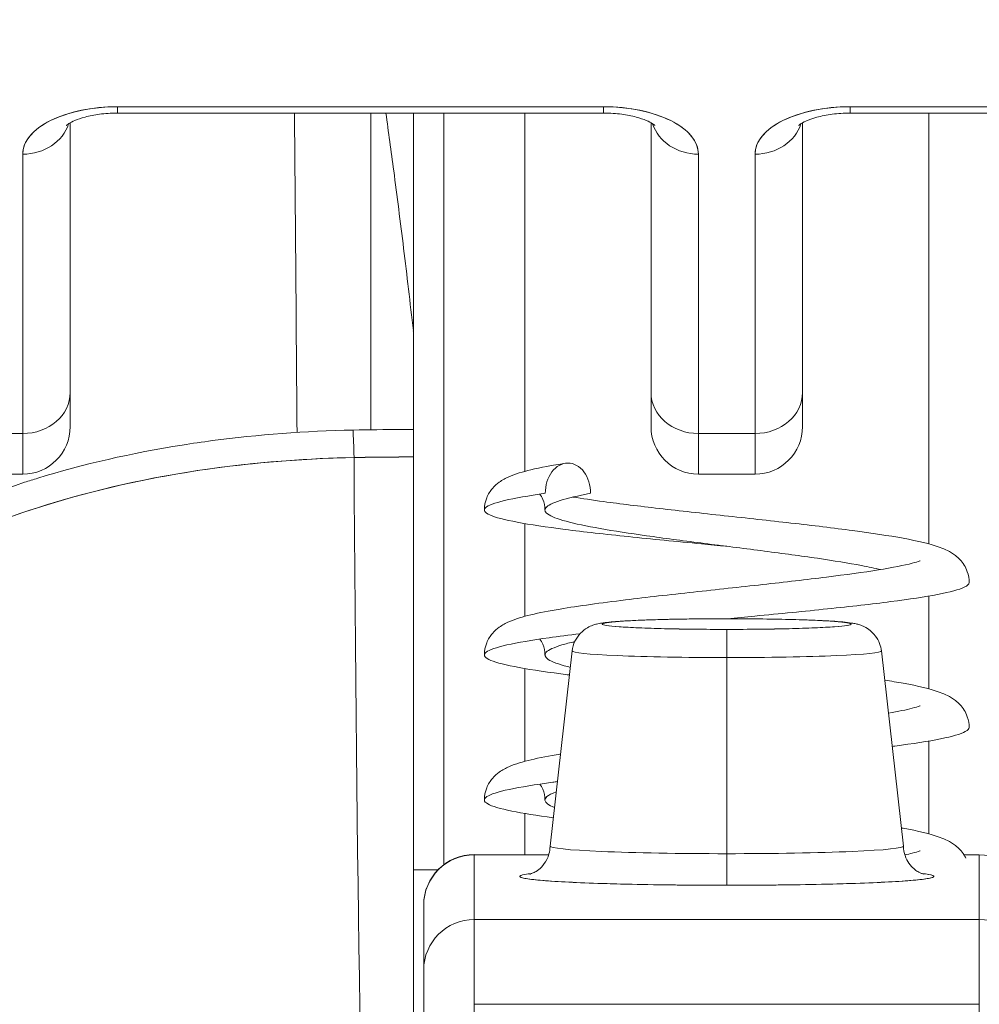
# Model space of a CAD drawing. Header units: inches. Extents: x 16 to 463, y 31 to 294.
# Tile 16 of 110: x 222.463 to 222.837, y 64.064 to 64.448. Entities that reach past the tile are written whole.
import ezdxf

# ---------------------------------------------------------------- set-up
doc = ezdxf.new("R2010")
doc.units = ezdxf.units.IN
doc.header["$LTSCALE"] = 28.571429
doc.header["$MEASUREMENT"] = 0
doc.layers.add('Dimension (ANSI)', color=7, linetype='Continuous', lineweight=5)
doc.layers.add('Visible (ANSI)', color=7, linetype='Continuous', lineweight=5)
doc.styles.add('ROMANS', font='romans.shx')
doc.dimstyles.new('Default (ANSI)', dxfattribs={"dimscale": 28.571429, "dimtxt": 0.1, "dimasz": 0.098425, "dimexe": 0.125, "dimexo": 0.0625, "dimgap": 0.031496, "dimtad": 0, "dimtih": 1, "dimtoh": 1, "dimrnd": 1e-08, "dimzin": 0, "dimdsep": 46, "dimtxsty": 'ROMANS', "dimcen": 0.09, "dimdle": 0.393701, "dimclrd": 256, "dimclre": 256, "dimclrt": 256, "dimadec": 0, "dimazin": 0, "dimtfac": 1, "dimtofl": 0, "dimtmove": 0, "dimatfit": 3, "dimfxl": 1, "dimtolj": 1, "dimtzin": 0, "dimlwd": -1, "dimlwe": -1, "dimarcsym": 0})

# ---------------------------------------------------------------- blocks, each defined once
blk = doc.blocks.new('*D13')
at = {"layer": 'Defpoints', "color": 0, "transparency": 16777216}
for p in [(226.05067, 80.43231), (225.17583, 62.79393), (226.05067, 61.7206)]:
    blk.add_point(p, dxfattribs=at)
at = {"layer": 'Dimension (ANSI)', "transparency": 16777216}
for p, q in [((225.17583, 64.57965), (225.17583, 84.00374)), ((226.05067, 63.50631), (226.05067, 84.00374)), ((222.36368, 80.43231), (219.55153, 80.43231)), ((228.86282, 80.43231), (234.28825, 80.43231))]:
    blk.add_line(p, q, dxfattribs=at)
for points in [[(222.36368, 80.901), (222.36368, 79.96362), (225.17583, 80.43231)], [(228.86282, 80.901), (228.86282, 79.96362), (226.05067, 80.43231)]]:
    blk.add_solid(points, dxfattribs=at)
at = {"layer": 'Dimension (ANSI)', "transparency": 16777216, "insert": (235.18814, 81.86088), "char_height": 2.857143, "attachment_point": 1, "style": 'ROMANS'}
blk.add_mtext('\\A1;0.87', dxfattribs=at)
blk = doc.blocks.new('*D35')
at = {"layer": 'Defpoints', "color": 0, "transparency": 16777216}
for p in [(190.67583, 80.43231), (190.67583, 62.79393), (225.17583, 62.79393)]:
    blk.add_point(p, dxfattribs=at)
at = {"layer": 'Dimension (ANSI)', "transparency": 16777216}
for p, q in [((190.67583, 64.57965), (190.67583, 84.00374)), ((225.17583, 64.57965), (225.17583, 84.00374)), ((193.48797, 80.43231), (201.24363, 80.43231)), ((222.36368, 80.43231), (214.60803, 80.43231))]:
    blk.add_line(p, q, dxfattribs=at)
for points in [[(193.48797, 80.901), (193.48797, 79.96362), (190.67583, 80.43231)], [(222.36368, 80.901), (222.36368, 79.96362), (225.17583, 80.43231)]]:
    blk.add_solid(points, dxfattribs=at)
at = {"layer": 'Dimension (ANSI)', "transparency": 16777216, "insert": (202.14351, 82.4958), "char_height": 2.857143, "attachment_point": 1, "style": 'ROMANS'}
blk.add_mtext('\\A1;34.50\\PDOOR\\PWIDTH', dxfattribs=at)

msp = doc.modelspace()

# ---------------------------------------------------------------- linework, layer by layer
at = {"layer": 'Visible (ANSI)'}
for p, q in [((222.69029, 64.41383), (222.50092, 64.41383)), ((222.50092, 64.41383), (222.50092, 64.41135)), ((222.50092, 64.41383), (222.69029, 64.41383)), ((222.50092, 64.41135), (222.50092, 64.41383)), ((222.50092, 64.41135), (222.69029, 64.41135)), ((222.59964, 64.41135), (222.59964, 64.28794)), ((222.61616, 64.32654), (222.61616, 64.41135)), ((222.61616, 64.41135), (222.61616, 64.32654)), ((222.61628, 64.32437), (222.61628, 64.41135)), ((222.61628, 64.41135), (222.61628, 64.32437)), ((222.62809, 64.11849), (222.62809, 64.41135)), ((222.6596, 64.27173), (222.6596, 64.41135)), ((222.6596, 64.41135), (222.6596, 64.27173)), ((222.69029, 64.41383), (222.69029, 64.41135)), ((222.69029, 64.41135), (222.69029, 64.41383)), ((222.97573, 64.41383), (222.78636, 64.41383)), ((222.78636, 64.41135), (222.78636, 64.41383)), ((222.78636, 64.41383), (222.78636, 64.41135)), ((222.78636, 64.41383), (222.97573, 64.41383)), ((222.78636, 64.41135), (222.97573, 64.41135)), ((222.81708, 64.24348), (222.81708, 64.41135)), ((222.81708, 64.41135), (222.81708, 64.24348)), ((222.48242, 64.30249), (222.48242, 64.40756)), ((222.48242, 64.40756), (222.48242, 64.30249)), ((222.7088, 64.40756), (222.7088, 64.30249)), ((222.7088, 64.30249), (222.7088, 64.40756)), ((222.76785, 64.40756), (222.76785, 64.30249)), ((222.76785, 64.30249), (222.76785, 64.40756)), ((222.46392, 64.39533), (222.46392, 64.28647)), ((222.46392, 64.28647), (222.46392, 64.39533)), ((222.7273, 64.39533), (222.7273, 64.28647)), ((222.7273, 64.28647), (222.7273, 64.39533)), ((222.74935, 64.39533), (222.74935, 64.28647)), ((222.74935, 64.28647), (222.74935, 64.39533)), ((222.61628, 64.32437), (222.61628, 64.28805)), ((222.48242, 64.28915), (222.48242, 64.30249)), ((222.7088, 64.30249), (222.7088, 64.28915)), ((222.76785, 64.28915), (222.76785, 64.30249)), ((222.42337, 64.28647), (222.46392, 64.28647)), ((222.46392, 64.28647), (222.42337, 64.28647)), ((222.46392, 64.27065), (222.46392, 64.28647)), ((222.46392, 64.28647), (222.46392, 64.27064)), ((222.74935, 64.28647), (222.7273, 64.28647)), ((222.7273, 64.27064), (222.7273, 64.28647)), ((222.7273, 64.28647), (222.7273, 64.27065)), ((222.7273, 64.28647), (222.74935, 64.28647)), ((222.74935, 64.27065), (222.74935, 64.28647)), ((222.74935, 64.28647), (222.74935, 64.27064)), ((222.61628, 63.91855), (222.61628, 64.27734)), ((222.46392, 64.27065), (222.42865, 64.27065)), ((222.7273, 64.27065), (222.74935, 64.27065)), ((222.6596, 64.21523), (222.6596, 64.25139)), ((222.6596, 64.25139), (222.6596, 64.21523)), ((222.81708, 64.18698), (222.81708, 64.22315)), ((222.81708, 64.22315), (222.81708, 64.18698)), ((222.73833, 64.2143), (222.73833, 64.21431)), ((222.73833, 64.21431), (222.73833, 64.2143)), ((222.73833, 64.19918), (222.73833, 64.21015)), ((222.73833, 64.21015), (222.73833, 64.19918)), ((222.67808, 64.20177), (222.66943, 64.1257)), ((222.79857, 64.20177), (222.80722, 64.1257)), ((222.73833, 64.19918), (222.73833, 64.12274)), ((222.73833, 64.12274), (222.73833, 64.19918)), ((222.6596, 64.15874), (222.6596, 64.1949)), ((222.6596, 64.1949), (222.6596, 64.15874)), ((222.81708, 64.13049), (222.81708, 64.16665)), ((222.81708, 64.16665), (222.81708, 64.13049)), ((222.6596, 64.12231), (222.6596, 64.1384)), ((222.6596, 64.1384), (222.6596, 64.12231)), ((222.73833, 64.11043), (222.73833, 64.12274)), ((222.73833, 64.12274), (222.73833, 64.11043)), ((222.6399, 64.12231), (222.6399, 64.12243)), ((222.6399, 64.12231), (222.66893, 64.12231)), ((222.6399, 64.09709), (222.6399, 64.12231)), ((222.6399, 64.12231), (222.6399, 64.09709)), ((222.83078, 64.12231), (222.83675, 64.12231)), ((222.83675, 64.09709), (222.83675, 64.12231)), ((222.83675, 64.12231), (222.83675, 64.09709)), ((222.61628, 64.11642), (222.62574, 64.11642)), ((222.62574, 64.11642), (222.61628, 64.11642)), ((222.62022, 64.10274), (222.62022, 64.10264)), ((222.62022, 64.10264), (222.62022, 64.07742)), ((222.62022, 64.07742), (222.62022, 64.10264)), ((222.6399, 64.09709), (222.6399, 64.06405)), ((222.6399, 64.09709), (222.83675, 64.09709)), ((222.83675, 64.09709), (222.6399, 64.09709)), ((222.6399, 64.06405), (222.6399, 64.09709)), ((222.81708, 64.09709), (222.81708, 64.09709)), ((222.81708, 64.09709), (222.81708, 64.09709)), ((222.83675, 64.09709), (222.83675, 64.06405)), ((222.83675, 64.06405), (222.83675, 64.09709)), ((222.62022, 64.07742), (222.62022, 64.04645)), ((222.6399, 64.06405), (222.83675, 64.06405)), ((222.6399, 64.06405), (222.6399, 64.05588)), ((222.83675, 64.05588), (222.83675, 64.06405))]:
    msp.add_line(p, q, dxfattribs=at)
for centre, radius, start, end in [((222.46392, 64.28915), 0.0185, 270, 0), ((222.7273, 64.28915), 0.0185, 180, 270), ((222.74935, 64.28915), 0.0185, 270, 0), ((222.6399, 64.10274), 0.01969, 90, 180)]:
    msp.add_arc(centre, radius, start, end, dxfattribs=at)
for centre, major_axis, ratio, start_param, end_param in [((222.50092, 64.39533), (-0.03701, 0), 0.5, 4.712389, 6.283185), ((222.69029, 64.39533), (0.03701, 0), 0.5, 0, 1.570796), ((222.78636, 64.39533), (-0.03701, 0), 0.5, 4.712389, 6.283185), ((222.46392, 64.41135), (0.0185, 0), 0.866025, 4.712389, 6.020454), ((222.46392, 64.41135), (0.0185, 0), 0.866025, 4.712389, 6.020454), ((222.7273, 64.41135), (-0.0185, 0), 0.866025, 0.262731, 1.570796), ((222.7273, 64.41135), (-0.0185, 0), 0.866025, 0.262731, 1.570796), ((222.74935, 64.41135), (0.0185, 0), 0.866025, 4.712389, 6.020454), ((222.74935, 64.41135), (0.0185, 0), 0.866025, 4.712389, 6.020454), ((222.57493, 64.32261), (0.04129, 0.00328), 0.67968, 6.229305, 6.306392), ((222.46392, 64.30249), (0.0185, 0), 0.866025, 4.712389, 6.283185), ((222.46392, 64.30249), (0.0185, 0), 0.866025, 4.712389, 6.283185), ((222.7273, 64.30249), (-0.0185, 0), 0.866025, 0, 1.570796), ((222.7273, 64.30249), (-0.0185, 0), 0.866025, 0, 1.570796), ((222.74935, 64.30249), (0.0185, 0), 0.866025, 4.712389, 6.283185), ((222.74935, 64.30249), (0.0185, 0), 0.866025, 4.712389, 6.283185), ((222.59266, 64.2718), (-0.00038, 0.02008), 0.025247, 4.985366, 5.636212), ((222.59266, 64.2718), (0.00038, -0.02008), 0.025246, 1.838858, 2.494496), ((222.61628, 64.27202), (0, 0.02008), 0.00001, 0.646538, 1.302692), ((222.61628, 63.8348), (0.74112, 0), 0.597128, 1.570794, 1.602147), ((222.61628, 63.8348), (0.74133, 0), 0.596956, 1.570797, 1.602141), ((222.60368, 64.42334), (0, 0.55118), 0.02, 1.83929, 2.7281), ((222.60368, 64.42334), (0, -0.55118), 0.02, 4.980883, 5.869693), ((222.73833, 64.21222), (-0.04851, 0), 0.042782, 4.712389, 7.853982), ((222.73833, 64.21222), (0.04851, 0), 0.042782, 4.712389, 7.853982), ((222.73833, 64.20175), (-0.06025, 0), 0.042782, 6.278319, 7.853982), ((222.73833, 64.20175), (-0.06025, 0), 0.042782, 6.278319, 7.853982), ((222.73833, 64.20175), (0.06025, 0), 0.042782, 4.712389, 6.288051), ((222.73833, 64.20175), (0.06025, 0), 0.042782, 4.712389, 6.288051), ((222.73833, 64.12569), (-0.0689, 0), 0.042782, 6.278319, 7.853982), ((222.73833, 64.12569), (-0.0689, 0), 0.042782, 6.278319, 7.853982), ((222.73833, 64.12569), (0.0689, 0), 0.042782, 4.712389, 6.288051), ((222.73833, 64.12569), (0.0689, 0), 0.042782, 4.712389, 6.288051), ((222.6399, 64.10264), (-0.01969, 0), 0.999084, 4.712389, 6.283185), ((222.6399, 64.10264), (-0.01969, 0), 0.999084, 4.712389, 6.283185), ((222.83675, 64.10264), (0.01969, 0), 0.999084, 0, 1.570796), ((222.83675, 64.10264), (0.01969, 0), 0.999084, 0, 1.570796), ((222.73833, 64.11389), (-0.08071, 0), 0.042782, 5.937993, 7.853982), ((222.73833, 64.11389), (0.08071, 0), 0.042782, 4.712389, 6.628377), ((222.6399, 64.07742), (-0.01969, 0), 0.999084, 4.712389, 6.283185), ((222.6399, 64.07742), (-0.01969, 0), 0.999084, 4.712389, 6.283185), ((222.83675, 64.07742), (0.01969, 0), 0.999084, 0, 1.570796)]:
    msp.add_ellipse(centre, major_axis=major_axis, ratio=ratio, start_param=start_param, end_param=end_param, dxfattribs=at)
for points, knots in [([(222.50092, 64.41383), (222.49586, 64.4138), (222.4912, 64.41334), (222.48678, 64.41243), (222.48237, 64.41151), (222.47821, 64.41014), (222.47475, 64.40841), (222.4713, 64.40668), (222.46855, 64.4046), (222.46672, 64.40239), (222.46489, 64.40018), (222.46398, 64.39786), (222.46392, 64.39533)], [0, 0, 0, 0, 0.25, 0.25, 0.25, 0.5, 0.5, 0.5, 0.75, 0.75, 0.75, 1, 1, 1, 1]), ([(222.48091, 64.40654), (222.48091, 64.40654), (222.48092, 64.40656), (222.48108, 64.4067), (222.4814, 64.40695), (222.48249, 64.40762), (222.48328, 64.40804), (222.48538, 64.40892), (222.48673, 64.40938), (222.48994, 64.41024), (222.49184, 64.41062), (222.49601, 64.41118), (222.4983, 64.41134), (222.5007, 64.41135), (222.50081, 64.41135), (222.50092, 64.41135)], [3.601073, 3.601073, 3.601073, 3.601073, 3.653683, 3.653683, 3.828025, 3.828025, 4.013889, 4.013889, 4.222184, 4.222184, 4.453581, 4.453581, 4.701575, 4.701575, 4.713492, 4.713492, 4.713492, 4.713492]), ([(222.56982, 64.41135), (222.57, 64.39125), (222.57017, 64.37114), (222.57034, 64.35102), (222.57051, 64.32965), (222.57067, 64.30828), (222.57083, 64.28692)], [0.1740757, 0.1740757, 0.1740757, 0.1740757, 0.2437006, 0.2437006, 0.2437006, 0.3176647, 0.3176647, 0.3176647, 0.3176647]), ([(222.60545, 64.41135), (222.60648, 64.40403), (222.6075, 64.39655), (222.60852, 64.38889), (222.60982, 64.37906), (222.6111, 64.36894), (222.61238, 64.35855), (222.61365, 64.34816), (222.61491, 64.33749), (222.61616, 64.32654)], [0.073882, 0.073882, 0.073882, 0.073882, 0.3333333, 0.3333333, 0.3333333, 0.6666667, 0.6666667, 0.6666667, 1, 1, 1, 1]), ([(222.7273, 64.39533), (222.72724, 64.39786), (222.72633, 64.40019), (222.7245, 64.4024), (222.72266, 64.4046), (222.71992, 64.40668), (222.71646, 64.40841), (222.713, 64.41014), (222.70884, 64.41151), (222.70442, 64.41243), (222.70001, 64.41334), (222.69535, 64.4138), (222.69029, 64.41383)], [0, 0, 0, 0, 0.25, 0.25, 0.25, 0.5, 0.5, 0.5, 0.75, 0.75, 0.75, 1, 1, 1, 1]), ([(222.71031, 64.40654), (222.71031, 64.40654), (222.71029, 64.40656), (222.71014, 64.4067), (222.70982, 64.40695), (222.70873, 64.40762), (222.70793, 64.40804), (222.70584, 64.40892), (222.70449, 64.40938), (222.70128, 64.41024), (222.69938, 64.41062), (222.69521, 64.41118), (222.69292, 64.41134), (222.69051, 64.41135), (222.6904, 64.41135), (222.69029, 64.41135)], [6.74046, 6.74046, 6.74046, 6.74046, 6.79307, 6.79307, 6.967412, 6.967412, 7.153275, 7.153275, 7.361571, 7.361571, 7.592968, 7.592968, 7.840962, 7.840962, 7.852879, 7.852879, 7.852879, 7.852879]), ([(222.78636, 64.41383), (222.78129, 64.4138), (222.77663, 64.41334), (222.77222, 64.41243), (222.76781, 64.41151), (222.76364, 64.41014), (222.76019, 64.40841), (222.75673, 64.40668), (222.75398, 64.4046), (222.75215, 64.40239), (222.75032, 64.40018), (222.74941, 64.39786), (222.74935, 64.39533)], [0, 0, 0, 0, 0.25, 0.25, 0.25, 0.5, 0.5, 0.5, 0.75, 0.75, 0.75, 1, 1, 1, 1]), ([(222.78636, 64.41135), (222.784, 64.41135), (222.78165, 64.4112), (222.77726, 64.41063), (222.77522, 64.41022), (222.77177, 64.40927), (222.77033, 64.40874), (222.76819, 64.40778), (222.76742, 64.40733), (222.76654, 64.40673), (222.76634, 64.40654), (222.76634, 64.40654)], [1.569693, 1.569693, 1.569693, 1.569693, 1.824004, 1.824004, 2.072269, 2.072269, 2.302593, 2.302593, 2.506751, 2.506751, 2.682113, 2.682113, 2.682113, 2.682113]), ([(222.48242, 64.30249), (222.48242, 64.29718), (222.48242, 64.29347), (222.48242, 64.29133), (222.48242, 64.2899), (222.48242, 64.28917), (222.48242, 64.28916)], [0, 0, 0, 0, 0.2, 0.2, 0.2, 0.3335931, 0.3335931, 0.3335931, 0.3335931]), ([(222.7088, 64.30249), (222.7088, 64.29718), (222.7088, 64.29347), (222.7088, 64.29133), (222.7088, 64.2899), (222.7088, 64.28917), (222.7088, 64.28916)], [0, 0, 0, 0, 0.2, 0.2, 0.2, 0.3335594, 0.3335594, 0.3335594, 0.3335594]), ([(222.76785, 64.28916), (222.76785, 64.28917), (222.76785, 64.2899), (222.76785, 64.29133), (222.76785, 64.29347), (222.76785, 64.29718), (222.76785, 64.30249)], [0.6663967, 0.6663967, 0.6663967, 0.6663967, 0.8, 0.8, 0.8, 1, 1, 1, 1]), ([(222.59266, 64.28782), (222.57409, 64.28746), (222.55571, 64.28607), (222.53782, 64.2837), (222.5339, 64.28318), (222.52999, 64.28261), (222.52612, 64.28199), (222.50648, 64.27887), (222.48753, 64.27453), (222.46976, 64.26907), (222.46804, 64.26854), (222.46633, 64.268), (222.46463, 64.26746), (222.44539, 64.26124), (222.42761, 64.25369), (222.4117, 64.24501)], [0, 0, 0, 0, 0.27332, 0.27332, 0.27332, 0.333333, 0.333333, 0.333333, 0.637277, 0.637277, 0.637277, 0.666667, 0.666667, 0.666667, 1, 1, 1, 1]), ([(222.61628, 64.28805), (222.61462, 64.28805), (222.61295, 64.28805), (222.61129, 64.28804), (222.60508, 64.28801), (222.59887, 64.28794), (222.59266, 64.28782)], [0, 0, 0, 0, 0.211211, 0.211211, 0.211211, 1, 1, 1, 1]), ([(222.61628, 64.28805), (222.61628, 64.28715), (222.61628, 64.28615), (222.61628, 64.28506), (222.61628, 64.28397), (222.61628, 64.28278), (222.61628, 64.2815), (222.61628, 64.28021), (222.61628, 64.27883), (222.61628, 64.27734)], [0, 0, 0, 0, 0.333333, 0.333333, 0.333333, 0.666667, 0.666667, 0.666667, 1, 1, 1, 1]), ([(222.41934, 64.23631), (222.43627, 64.24547), (222.45509, 64.25315), (222.47507, 64.25925), (222.49581, 64.26558), (222.5178, 64.27022), (222.5404, 64.2732), (222.55771, 64.27548), (222.57537, 64.27679), (222.59305, 64.27713)], [0, 0, 0, 0, 0.353142, 0.353142, 0.353142, 0.719555, 0.719555, 0.719555, 1, 1, 1, 1]), ([(222.41934, 64.23631), (222.4347, 64.24465), (222.45166, 64.25178), (222.47008, 64.25769), (222.48851, 64.26359), (222.50842, 64.26829), (222.52908, 64.27156), (222.54973, 64.27483), (222.57113, 64.27666), (222.59305, 64.27713)], [0, 0, 0, 0, 0.333333, 0.333333, 0.333333, 0.666667, 0.666667, 0.666667, 1, 1, 1, 1]), ([(222.61628, 64.27734), (222.61628, 64.24577), (222.61628, 64.21543), (222.61628, 64.18603), (222.61628, 64.15662), (222.61628, 64.12815), (222.61628, 64.10149), (222.61628, 64.07482), (222.61628, 64.04997), (222.61628, 64.02715), (222.61628, 64.00434), (222.61628, 63.98358), (222.61628, 63.96541), (222.61628, 63.94725), (222.61628, 63.93168), (222.61628, 63.91852)], [0, 0, 0, 0, 0.2, 0.2, 0.2, 0.4, 0.4, 0.4, 0.6, 0.6, 0.6, 0.8, 0.8, 0.8, 1, 1, 1, 1]), ([(222.64384, 64.25666), (222.64384, 64.25826), (222.64418, 64.25992), (222.64533, 64.26281), (222.64615, 64.26408), (222.64785, 64.2661), (222.64875, 64.26687), (222.65091, 64.26842), (222.65214, 64.26905), (222.65601, 64.27077), (222.65872, 64.27155), (222.66575, 64.27323), (222.67023, 64.27407), (222.67539, 64.2749)], [0, 0, 0, 0, 0.0152382, 0.0152382, 0.0301964, 0.0301964, 0.0455352, 0.0455352, 0.0680234, 0.0680234, 0.1177342, 0.1177342, 0.1753694, 0.1753694, 0.1753694, 0.1753694]), ([(222.68526, 64.26317), (222.68526, 64.26626), (222.6843, 64.26934), (222.68267, 64.27153), (222.68104, 64.27371), (222.67873, 64.27499), (222.67642, 64.27499), (222.67411, 64.27499), (222.6718, 64.27371), (222.67016, 64.27153), (222.66853, 64.26934), (222.66757, 64.26626), (222.66757, 64.26317)], [0, 0, 0, 0, 0.25, 0.25, 0.25, 0.5, 0.5, 0.5, 0.75, 0.75, 0.75, 1, 1, 1, 1]), ([(222.66757, 64.26317), (222.66104, 64.26224), (222.6503, 64.26036), (222.64275, 64.25755), (222.64448, 64.25473), (222.65534, 64.25192), (222.67425, 64.2491), (222.6994, 64.24629), (222.72189, 64.2441), (222.73504, 64.24285), (222.73833, 64.24254)], [0, 0, 0, 0, 0.015625, 0.03125, 0.046875, 0.0625, 0.078125, 0.09375, 0.109375, 0.1145843, 0.1145843, 0.1145843, 0.1145843]), ([(222.66746, 64.25666), (222.66746, 64.25808), (222.66713, 64.25957), (222.66627, 64.2616), (222.66585, 64.2623), (222.66544, 64.26286)], [0, 0, 0, 0, 0.01456727, 0.01456727, 0.0236708, 0.0236708, 0.0236708, 0.0236708]), ([(222.79827, 64.23347), (222.79608, 64.23399), (222.79359, 64.23451), (222.79084, 64.23503), (222.78588, 64.23597), (222.78005, 64.23691), (222.77364, 64.23785), (222.76723, 64.23878), (222.76024, 64.23972), (222.753, 64.24066), (222.74577, 64.2416), (222.7383, 64.24254), (222.73094, 64.24347), (222.72359, 64.24441), (222.71636, 64.24535), (222.7096, 64.24629), (222.70284, 64.24723), (222.69656, 64.24816), (222.69105, 64.2491), (222.68554, 64.25004), (222.68081, 64.25098), (222.67709, 64.25192), (222.67337, 64.25286), (222.67066, 64.25379), (222.66908, 64.25473), (222.66751, 64.25567), (222.66708, 64.25661), (222.6678, 64.25755), (222.66853, 64.25848), (222.67042, 64.25942), (222.67338, 64.26036), (222.67633, 64.2613), (222.68036, 64.26224), (222.68526, 64.26317)], [0.8350833, 0.8350833, 0.8350833, 0.8350833, 0.84375, 0.84375, 0.84375, 0.859375, 0.859375, 0.859375, 0.875, 0.875, 0.875, 0.890625, 0.890625, 0.890625, 0.90625, 0.90625, 0.90625, 0.921875, 0.921875, 0.921875, 0.9375, 0.9375, 0.9375, 0.953125, 0.953125, 0.953125, 0.96875, 0.96875, 0.96875, 0.984375, 0.984375, 0.984375, 1, 1, 1, 1]), ([(222.67838, 64.26172), (222.68195, 64.26113), (222.68599, 64.26054), (222.69688, 64.25906), (222.70427, 64.25816), (222.72008, 64.25634), (222.72873, 64.25539), (222.74605, 64.25351), (222.75495, 64.25254), (222.77186, 64.25062), (222.78007, 64.24964), (222.79483, 64.24768), (222.80153, 64.24668), (222.81291, 64.24458), (222.8175, 64.24356), (222.82343, 64.24136), (222.82535, 64.24055), (222.8286, 64.23805), (222.82982, 64.23686), (222.83132, 64.23444), (222.83175, 64.23357), (222.83255, 64.23131), (222.83281, 64.22984), (222.83281, 64.22841)], [0.1582957, 0.1582957, 0.1582957, 0.1582957, 0.2002454, 0.2002454, 0.2631404, 0.2631404, 0.3289013, 0.3289013, 0.3960063, 0.3960063, 0.4641636, 0.4641636, 0.5336549, 0.5336549, 0.606623, 0.606623, 0.6429987, 0.6429987, 0.6630435, 0.6630435, 0.6724994, 0.6724994, 0.6860777, 0.6860777, 0.6860777, 0.6860777]), ([(222.64384, 64.20016), (222.64384, 64.20177), (222.64418, 64.20342), (222.64534, 64.20632), (222.64615, 64.20759), (222.64785, 64.2096), (222.64875, 64.21037), (222.65093, 64.21194), (222.65217, 64.21257), (222.65604, 64.21429), (222.65876, 64.21506), (222.66529, 64.21662), (222.66908, 64.21735), (222.68053, 64.21928), (222.68928, 64.22047), (222.70711, 64.22265), (222.7162, 64.22368), (222.73427, 64.22566), (222.74347, 64.22665), (222.76096, 64.22859), (222.76947, 64.22956), (222.78471, 64.23145), (222.79167, 64.23241), (222.80298, 64.23423), (222.80761, 64.23514), (222.81183, 64.23624), (222.81282, 64.23656), (222.81358, 64.23685), (222.81372, 64.23691), (222.81372, 64.23691)], [0, 0, 0, 0, 0.0152543, 0.0152543, 0.0302263, 0.0302263, 0.045583, 0.045583, 0.0682613, 0.0682613, 0.117942, 0.117942, 0.1678581, 0.1678581, 0.2503852, 0.2503852, 0.3215471, 0.3215471, 0.39029, 0.39029, 0.4579131, 0.4579131, 0.5243818, 0.5243818, 0.5886756, 0.5886756, 0.6166115, 0.6166115, 0.6297893, 0.6297893, 0.6297893, 0.6297893]), ([(222.83281, 64.22841), (222.83281, 64.2278), (222.83117, 64.22626), (222.82187, 64.22377), (222.80323, 64.22096), (222.77827, 64.21814), (222.75556, 64.21593), (222.74212, 64.21465), (222.73854, 64.21431)], [0.19299073, 0.19299073, 0.19299073, 0.19299073, 0.203125, 0.21875, 0.234375, 0.25, 0.265625, 0.27130234, 0.27130234, 0.27130234, 0.27130234]), ([(222.67808, 64.20177), (222.67823, 64.20306), (222.6786, 64.20435), (222.6797, 64.20667), (222.68043, 64.20773), (222.68211, 64.2095), (222.68307, 64.21024), (222.68476, 64.21122), (222.6855, 64.21154), (222.68669, 64.21197), (222.68717, 64.21211), (222.68831, 64.2124), (222.68891, 64.21251), (222.69134, 64.2129), (222.69331, 64.21309), (222.6981, 64.21343), (222.70077, 64.21357), (222.70791, 64.21387), (222.71278, 64.21402), (222.72287, 64.21421), (222.72817, 64.21428), (222.73509, 64.2143), (222.73671, 64.21431), (222.73833, 64.21431)], [0, 0, 0, 0, 0.0101015, 0.0101015, 0.0199862, 0.0199862, 0.0296294, 0.0296294, 0.0377089, 0.0377089, 0.0449846, 0.0449846, 0.0568687, 0.0568687, 0.0925394, 0.0925394, 0.1243072, 0.1243072, 0.1678667, 0.1678667, 0.2085979, 0.2085979, 0.2209026, 0.2209026, 0.2209026, 0.2209026]), ([(222.73833, 64.21015), (222.734, 64.21015), (222.72985, 64.21017), (222.72578, 64.21022), (222.72172, 64.21026), (222.71776, 64.21033), (222.71409, 64.21042), (222.71042, 64.21051), (222.70703, 64.21063), (222.70404, 64.21075), (222.70105, 64.21088), (222.69844, 64.21103), (222.69632, 64.21118), (222.69421, 64.21134), (222.69257, 64.21151), (222.69147, 64.21168), (222.69038, 64.21186), (222.68982, 64.21204), (222.68982, 64.21222), (222.68982, 64.2124), (222.69038, 64.21258), (222.69147, 64.21276), (222.69257, 64.21293), (222.69421, 64.2131), (222.69633, 64.21326), (222.69844, 64.21342), (222.70105, 64.21356), (222.70404, 64.21369), (222.70703, 64.21382), (222.71042, 64.21393), (222.71409, 64.21402), (222.71776, 64.21411), (222.72172, 64.21418), (222.72579, 64.21423), (222.72985, 64.21427), (222.73401, 64.2143), (222.73833, 64.2143)], [0, 0, 0, 0, 0.083333, 0.083333, 0.083333, 0.166667, 0.166667, 0.166667, 0.25, 0.25, 0.25, 0.333333, 0.333333, 0.333333, 0.416667, 0.416667, 0.416667, 0.5, 0.5, 0.5, 0.583333, 0.583333, 0.583333, 0.666667, 0.666667, 0.666667, 0.75, 0.75, 0.75, 0.833333, 0.833333, 0.833333, 0.916667, 0.916667, 0.916667, 1, 1, 1, 1]), ([(222.73833, 64.21431), (222.74368, 64.21431), (222.7491, 64.21427), (222.75916, 64.21412), (222.76393, 64.21401), (222.7724, 64.21374), (222.77618, 64.21357), (222.78248, 64.21317), (222.78489, 64.21297), (222.78757, 64.21254), (222.7881, 64.21244), (222.78914, 64.2122), (222.78963, 64.21207), (222.79073, 64.2117), (222.79135, 64.21146), (222.79274, 64.21076), (222.79352, 64.21027), (222.79495, 64.2091), (222.79561, 64.20842), (222.79689, 64.20675), (222.79748, 64.2057), (222.79823, 64.20369), (222.79846, 64.20273), (222.79857, 64.20177)], [0, 0, 0, 0, 0.0407937, 0.0407937, 0.0808924, 0.0808924, 0.1213735, 0.1213735, 0.1633112, 0.1633112, 0.1737906, 0.1737906, 0.1816701, 0.1816701, 0.1889204, 0.1889204, 0.1967092, 0.1967092, 0.2041974, 0.2041974, 0.2133447, 0.2133447, 0.2208708, 0.2208708, 0.2208708, 0.2208708]), ([(222.73833, 64.2143), (222.74265, 64.2143), (222.74681, 64.21427), (222.75087, 64.21423), (222.75493, 64.21418), (222.75889, 64.21411), (222.76256, 64.21402), (222.76624, 64.21393), (222.76962, 64.21382), (222.77261, 64.21369), (222.77561, 64.21356), (222.77821, 64.21342), (222.78033, 64.21326), (222.78245, 64.2131), (222.78408, 64.21293), (222.78518, 64.21276), (222.78628, 64.21258), (222.78684, 64.2124), (222.78684, 64.21222), (222.78684, 64.21204), (222.78628, 64.21186), (222.78518, 64.21168), (222.78408, 64.21151), (222.78245, 64.21134), (222.78033, 64.21118), (222.77821, 64.21103), (222.7756, 64.21088), (222.77261, 64.21075), (222.76962, 64.21063), (222.76624, 64.21051), (222.76256, 64.21042), (222.75889, 64.21033), (222.75493, 64.21026), (222.75087, 64.21022), (222.74681, 64.21017), (222.74265, 64.21015), (222.73833, 64.21015)], [0, 0, 0, 0, 0.083333, 0.083333, 0.083333, 0.166667, 0.166667, 0.166667, 0.25, 0.25, 0.25, 0.333333, 0.333333, 0.333333, 0.416667, 0.416667, 0.416667, 0.5, 0.5, 0.5, 0.583333, 0.583333, 0.583333, 0.666667, 0.666667, 0.666667, 0.75, 0.75, 0.75, 0.833333, 0.833333, 0.833333, 0.916667, 0.916667, 0.916667, 1, 1, 1, 1]), ([(222.6811, 64.20844), (222.67678, 64.20792), (222.66541, 64.20647), (222.65122, 64.20407), (222.64299, 64.20126), (222.64403, 64.19844), (222.65423, 64.19563), (222.66741, 64.19361), (222.67588, 64.19253), (222.67701, 64.19239)], [0.30388957, 0.30388957, 0.30388957, 0.30388957, 0.3125, 0.328125, 0.34375, 0.359375, 0.375, 0.390625, 0.39299557, 0.39299557, 0.39299557, 0.39299557]), ([(222.66746, 64.20016), (222.66746, 64.20159), (222.66713, 64.20308), (222.66627, 64.20511), (222.66585, 64.2058), (222.66544, 64.20637)], [0, 0, 0, 0, 0.01457373, 0.01457373, 0.02367449, 0.02367449, 0.02367449, 0.02367449]), ([(222.67735, 64.19536), (222.67698, 64.19545), (222.67663, 64.19554), (222.67628, 64.19563), (222.67271, 64.19657), (222.67016, 64.19751), (222.66875, 64.19844), (222.66735, 64.19938), (222.66709, 64.20032), (222.66798, 64.20126), (222.66888, 64.2022), (222.67094, 64.20314), (222.67405, 64.20407), (222.67551, 64.20451), (222.67719, 64.20495), (222.67909, 64.20539)], [0.62347664, 0.62347664, 0.62347664, 0.62347664, 0.625, 0.625, 0.625, 0.640625, 0.640625, 0.640625, 0.65625, 0.65625, 0.65625, 0.671875, 0.671875, 0.671875, 0.67917474, 0.67917474, 0.67917474, 0.67917474]), ([(222.79987, 64.19038), (222.80244, 64.18998), (222.80486, 64.18957), (222.81292, 64.18808), (222.81751, 64.18706), (222.82343, 64.18486), (222.82536, 64.18405), (222.82861, 64.18154), (222.82982, 64.18036), (222.83132, 64.17793), (222.83175, 64.17705), (222.83255, 64.17479), (222.83281, 64.17333), (222.83281, 64.17192)], [0.5057541, 0.5057541, 0.5057541, 0.5057541, 0.5336756, 0.5336756, 0.606645, 0.606645, 0.6430142, 0.6430142, 0.6630568, 0.6630568, 0.6725733, 0.6725733, 0.6860764, 0.6860764, 0.6860764, 0.6860764]), ([(222.80133, 64.17749), (222.80516, 64.17817), (222.80834, 64.17884), (222.81184, 64.17975), (222.81282, 64.18007), (222.81358, 64.18035), (222.81372, 64.18042), (222.81372, 64.18042)], [0.54016952, 0.54016952, 0.54016952, 0.54016952, 0.58877291, 0.58877291, 0.6166898, 0.6166898, 0.62985557, 0.62985557, 0.62985557, 0.62985557]), ([(222.83281, 64.17192), (222.83281, 64.17138), (222.83142, 64.1699), (222.82295, 64.16749), (222.81061, 64.16557), (222.80313, 64.16459), (222.8028, 64.16454)], [0.50665615, 0.50665615, 0.50665615, 0.50665615, 0.515625, 0.53125, 0.546875, 0.5475837, 0.5475837, 0.5475837, 0.5475837]), ([(222.64384, 64.14367), (222.64384, 64.14527), (222.64418, 64.14693), (222.64534, 64.14982), (222.64615, 64.15109), (222.64785, 64.15311), (222.64875, 64.15388), (222.65094, 64.15545), (222.65219, 64.15609), (222.65608, 64.1578), (222.65879, 64.15857), (222.66533, 64.16013), (222.66912, 64.16086), (222.67346, 64.16159), (222.67349, 64.1616), (222.67351, 64.1616)], [0, 0, 0, 0, 0.0152642, 0.0152642, 0.0302444, 0.0302444, 0.0456127, 0.0456127, 0.068482, 0.068482, 0.1181671, 0.1181671, 0.1680144, 0.1680144, 0.1683237, 0.1683237, 0.1683237, 0.1683237]), ([(222.28671, 64.15756), (222.28419, 64.15121), (222.28306, 64.14402), (222.28329, 64.13588), (222.28352, 64.12774), (222.2851, 64.11865), (222.28837, 64.10876), (222.28852, 64.10832), (222.28867, 64.10788), (222.28882, 64.10744), (222.29209, 64.09793), (222.29691, 64.08772), (222.30312, 64.07708), (222.30395, 64.07566), (222.3048, 64.07424), (222.30568, 64.07281), (222.31101, 64.0641), (222.31728, 64.05515), (222.32453, 64.0461), (222.32545, 64.04495), (222.32638, 64.0438), (222.32732, 64.04266), (222.32906, 64.04055), (222.33084, 64.03845), (222.33268, 64.03633), (222.34108, 64.02668), (222.35061, 64.01696), (222.36123, 64.00738), (222.36155, 64.00709), (222.36186, 64.0068), (222.36218, 64.00652), (222.37131, 63.99834), (222.38123, 63.99027), (222.3922, 63.98232), (222.3928, 63.98189), (222.3934, 63.98145), (222.394, 63.98102), (222.39774, 63.97835), (222.40159, 63.97569), (222.40556, 63.97305), (222.41065, 63.96967), (222.41593, 63.96632), (222.42138, 63.96304), (222.43023, 63.95771), (222.43948, 63.95256), (222.44891, 63.94778), (222.45287, 63.94577), (222.45685, 63.94383), (222.46084, 63.94196), (222.46534, 63.93987), (222.46984, 63.93787), (222.47434, 63.93596), (222.48926, 63.92964), (222.50417, 63.92435), (222.51821, 63.91989)], [0, 0, 0, 0, 0.125, 0.125, 0.125, 0.25, 0.25, 0.25, 0.255535, 0.255535, 0.255535, 0.375, 0.375, 0.375, 0.39094, 0.39094, 0.39094, 0.487767, 0.487767, 0.487767, 0.5, 0.5, 0.5, 0.522422, 0.522422, 0.522422, 0.625, 0.625, 0.625, 0.628055, 0.628055, 0.628055, 0.715688, 0.715688, 0.715688, 0.720466, 0.720466, 0.720466, 0.75, 0.75, 0.75, 0.787783, 0.787783, 0.787783, 0.849243, 0.849243, 0.849243, 0.875, 0.875, 0.875, 0.903965, 0.903965, 0.903965, 1, 1, 1, 1]), ([(222.52222, 63.92983), (222.50876, 63.93355), (222.49481, 63.93819), (222.48014, 63.94401), (222.46546, 63.94984), (222.45007, 63.95686), (222.43455, 63.96527), (222.41903, 63.97368), (222.40341, 63.98353), (222.38956, 63.9936), (222.37572, 64.00366), (222.36362, 64.01389), (222.3529, 64.02413), (222.34217, 64.03438), (222.33281, 64.04466), (222.32472, 64.05479), (222.31662, 64.06492), (222.30979, 64.0749), (222.30431, 64.08449), (222.29884, 64.09407), (222.29472, 64.10326), (222.29208, 64.11179), (222.28944, 64.12031), (222.28828, 64.12817), (222.28828, 64.13524), (222.28828, 64.14232), (222.28945, 64.1486), (222.29187, 64.15404)], [0, 0, 0, 0, 0.111111, 0.111111, 0.111111, 0.222222, 0.222222, 0.222222, 0.333333, 0.333333, 0.333333, 0.444444, 0.444444, 0.444444, 0.555556, 0.555556, 0.555556, 0.666667, 0.666667, 0.666667, 0.777778, 0.777778, 0.777778, 0.888889, 0.888889, 0.888889, 1, 1, 1, 1]), ([(222.67229, 64.15083), (222.6717, 64.15076), (222.66417, 64.14974), (222.65218, 64.14779), (222.64329, 64.14497), (222.64363, 64.14216), (222.65296, 64.13941), (222.66426, 64.13759), (222.67068, 64.13672)], [0.62370819, 0.62370819, 0.62370819, 0.62370819, 0.625, 0.640625, 0.65625, 0.671875, 0.6875, 0.70207462, 0.70207462, 0.70207462, 0.70207462]), ([(222.66746, 64.14367), (222.66746, 64.14509), (222.66713, 64.14658), (222.66627, 64.14861), (222.66585, 64.1493), (222.66544, 64.14987)], [0, 0, 0, 0, 0.01457315, 0.01457315, 0.02367085, 0.02367085, 0.02367085, 0.02367085]), ([(222.67114, 64.14076), (222.66997, 64.14122), (222.66907, 64.14169), (222.66846, 64.14216), (222.66722, 64.1431), (222.66714, 64.14403), (222.6682, 64.14497), (222.66891, 64.1456), (222.67013, 64.14622), (222.67183, 64.14684)], [0.32034989, 0.32034989, 0.32034989, 0.32034989, 0.328125, 0.328125, 0.328125, 0.34375, 0.34375, 0.34375, 0.35413652, 0.35413652, 0.35413652, 0.35413652]), ([(222.80642, 64.13278), (222.80664, 64.13274), (222.80685, 64.1327), (222.8129, 64.13159), (222.81749, 64.13057), (222.82342, 64.12837), (222.82536, 64.12756), (222.82861, 64.12505), (222.82982, 64.12387), (222.83107, 64.12185), (222.83128, 64.12146), (222.83149, 64.12105)], [0.5308916, 0.5308916, 0.5308916, 0.5308916, 0.533585, 0.533585, 0.6065466, 0.6065466, 0.6429686, 0.6429686, 0.663034, 0.663034, 0.6675564, 0.6675564, 0.6675564, 0.6675564]), ([(222.66162, 64.11481), (222.66162, 64.11481), (222.66169, 64.11482), (222.662, 64.11492), (222.6622, 64.11498), (222.66271, 64.11519), (222.66294, 64.11529), (222.66368, 64.11566), (222.66426, 64.11597), (222.66567, 64.11709), (222.66642, 64.11776), (222.66789, 64.11979), (222.6686, 64.12106), (222.66928, 64.12359), (222.66943, 64.12464), (222.66943, 64.12569)], [2.9624505, 2.9624505, 2.9624505, 2.9624505, 3.0053828, 3.0053828, 3.0382774, 3.0382774, 3.0584832, 3.0584832, 3.0887664, 3.0887664, 3.1118286, 3.1118286, 3.1313201, 3.1313201, 3.142865, 3.142865, 3.142865, 3.142865]), ([(222.80722, 64.12569), (222.80722, 64.12439), (222.80745, 64.1231), (222.80823, 64.12078), (222.80878, 64.11979), (222.80999, 64.11806), (222.81064, 64.11742), (222.81183, 64.11638), (222.81236, 64.11604), (222.81328, 64.11549), (222.81364, 64.11532), (222.81433, 64.11502), (222.81458, 64.11494), (222.81495, 64.11482), (222.81503, 64.11481), (222.81503, 64.11481)], [0.0012724, 0.0012724, 0.0012724, 0.0012724, 0.0155488, 0.0155488, 0.0312136, 0.0312136, 0.0504552, 0.0504552, 0.0729209, 0.0729209, 0.0991286, 0.0991286, 0.1356666, 0.1356666, 0.1816869, 0.1816869, 0.1816869, 0.1816869]), ([(222.80774, 64.12225), (222.8088, 64.12248), (222.80975, 64.12271), (222.81185, 64.12326), (222.81282, 64.12357), (222.81358, 64.12386), (222.81372, 64.12392), (222.81372, 64.12392)], [0.57093554, 0.57093554, 0.57093554, 0.57093554, 0.58882589, 0.58882589, 0.61672833, 0.61672833, 0.62990901, 0.62990901, 0.62990901, 0.62990901]), ([(222.66238, 64.11506), (222.66128, 64.11492), (222.66037, 64.11479), (222.65964, 64.11466), (222.6583, 64.1144), (222.65762, 64.11415), (222.65762, 64.11389), (222.65762, 64.11363), (222.6583, 64.11337), (222.65965, 64.11312), (222.661, 64.11286), (222.66301, 64.11262), (222.66564, 64.11239), (222.66827, 64.11215), (222.67151, 64.11193), (222.67529, 64.11173), (222.67907, 64.11153), (222.68338, 64.11134), (222.68811, 64.11118), (222.69284, 64.11102), (222.69799, 64.11088), (222.70346, 64.11077), (222.70893, 64.11066), (222.71472, 64.11058), (222.72056, 64.11052), (222.72641, 64.11046), (222.7323, 64.11043), (222.73833, 64.11043)], [0.3902556, 0.3902556, 0.3902556, 0.3902556, 0.4285714, 0.4285714, 0.4285714, 0.5, 0.5, 0.5, 0.5714286, 0.5714286, 0.5714286, 0.6428571, 0.6428571, 0.6428571, 0.7142857, 0.7142857, 0.7142857, 0.7857143, 0.7857143, 0.7857143, 0.8571429, 0.8571429, 0.8571429, 0.9285714, 0.9285714, 0.9285714, 1, 1, 1, 1]), ([(222.73833, 64.11043), (222.74436, 64.11043), (222.75026, 64.11046), (222.75611, 64.11052), (222.76195, 64.11058), (222.76775, 64.11066), (222.77322, 64.11077), (222.77869, 64.11089), (222.78384, 64.11102), (222.78856, 64.11118), (222.79329, 64.11135), (222.7976, 64.11153), (222.80138, 64.11173), (222.80515, 64.11193), (222.80839, 64.11215), (222.81102, 64.11239), (222.81365, 64.11262), (222.81566, 64.11287), (222.81701, 64.11312), (222.81835, 64.11337), (222.81904, 64.11363), (222.81903, 64.11389), (222.81903, 64.11415), (222.81835, 64.1144), (222.817, 64.11466), (222.81628, 64.11479), (222.81537, 64.11492), (222.81427, 64.11506)], [0, 0, 0, 0, 0.0714286, 0.0714286, 0.0714286, 0.1428571, 0.1428571, 0.1428571, 0.2142857, 0.2142857, 0.2142857, 0.2857143, 0.2857143, 0.2857143, 0.3571429, 0.3571429, 0.3571429, 0.4285714, 0.4285714, 0.4285714, 0.5, 0.5, 0.5, 0.5714286, 0.5714286, 0.5714286, 0.6096507, 0.6096507, 0.6096507, 0.6096507]), ([(222.62022, 64.04645), (222.62022, 64.05264), (222.62022, 64.05792), (222.62022, 64.06232), (222.62022, 64.06671), (222.62022, 64.07023), (222.62022, 64.07276), (222.62022, 64.07529), (222.62022, 64.07683), (222.62022, 64.07742)], [0, 0, 0, 0, 0.333333, 0.333333, 0.333333, 0.666667, 0.666667, 0.666667, 1, 1, 1, 1])]:
    msp.add_open_spline(points, degree=3, knots=knots, dxfattribs=at)
for points in [[(222.5709, 64.27619), (222.5709, 64.27619), (222.5709, 64.27618), (222.5709, 64.27618)], [(222.67838, 64.20522), (222.67858, 64.20519), (222.67878, 64.20516), (222.67897, 64.20513)], [(222.64846, 64.09709), (222.64846, 64.09709), (222.64846, 64.09709), (222.64846, 64.09709)], [(222.69573, 64.09709), (222.69573, 64.09709), (222.69573, 64.09709), (222.69572, 64.09709)], [(222.70637, 64.09709), (222.70638, 64.09709), (222.70638, 64.09709), (222.70638, 64.09709)]]:
    msp.add_open_spline(points, degree=3, dxfattribs=at)

# ---------------------------------------------------------------- dimensions: what is measured, and where the dimension line sits
at = {"layer": 'Dimension (ANSI)'}
dim = msp.add_linear_dim(base=(190.67583, 80.43231), p1=(225.17583, 62.79393), p2=(190.67583, 62.79393), text='<>\\PDOOR\\PWIDTH', dimstyle='Default (ANSI)', override={"dimtih": 0, "dimtoh": 0, "dimdec": 2, "dimtp": 0, "dimtm": 0, "dimtdec": 2, "dimatfit": 1, "dimtvp": -0.333333}, dxfattribs=at)
dim.commit()
dim.dimension.update_dxf_attribs({"geometry": '*D35', "text_midpoint": (207.92583, 80.43231), "dimtype": 160})
dim = msp.add_linear_dim(base=(226.05067, 80.43231), p1=(225.17583, 62.79393), p2=(226.05067, 61.7206), angle=180, dimstyle='Default (ANSI)', override={"dimtih": 0, "dimtoh": 0, "dimdec": 2, "dimtp": 0, "dimtm": 0, "dimtdec": 2, "dimatfit": 1}, dxfattribs=at)
dim.commit()
dim.dimension.update_dxf_attribs({"geometry": '*D13', "text_midpoint": (239.54188, 80.43231), "dimtype": 160})

doc.saveas('drawing.dxf')
